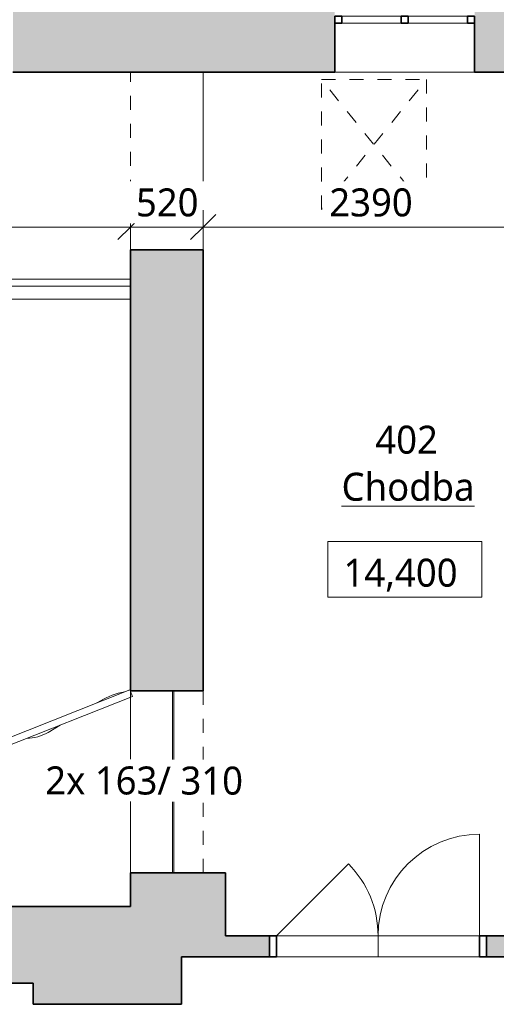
# Model space of a CAD drawing. Header units: metres. Extents: x -1.7 to 41.6, y -3.7 to 18.4.
# Tile 7 of 16: x 16.4 to 19.8, y 7.3 to 14.4. Entities that reach past the tile are written whole.
import ezdxf

# ---------------------------------------------------------------- set-up
doc = ezdxf.new("R2010")
doc.units = ezdxf.units.M
doc.linetypes.add('AV - Cerch_ 1 tecka 4mm', pattern=[0.006, 0.004, -0.001, 0, -0.001])
doc.linetypes.add('AV - Cerch_ 2 tecky 4mm', pattern=[0.008, 0.004, -0.0015, 0, -0.001, 0, -0.0015])
doc.layers.add('AV-KOTY', color=5, linetype='Continuous', lineweight=13, true_color=0x0000ff)
doc.layers.add('AV-MISTNOSTI', color=5, linetype='Continuous', lineweight=5, true_color=0x0000ff)
for name, color, linetype, lineweight in [('AV-KOTY-100', 7, 'Continuous', 5), ('AV-SRAFY', 7, 'Continuous', 35), ('AV-STAVBA', 7, 'Continuous', 18)]:
    doc.layers.add(name, color=color, linetype=linetype, lineweight=lineweight)
doc.styles.add('Trebuchet MS', font='trebuc.ttf', dxfattribs={"height": 0.2})
doc.styles.add('Trebuchet MS_B', font='trebuc.ttf', dxfattribs={"height": 0.2})
doc.dimstyles.new('2_mm_-_O_-_Blue_-_mm_-_zaokrouhlena', dxfattribs={"dimscale": 0.3048, "dimtxt": 0.20619, "dimasz": 0.590551, "dimexe": 0.393701, "dimexo": 0.0625, "dimgap": 0.065617, "dimtad": 1, "dimdec": 0, "dimlfac": 1000, "dimrnd": 10, "dimzin": 0, "dimdsep": 46, "dimtxsty": 'Trebuchet MS', "dimblk1": 'OBLIQUE', "dimblk2": 'OBLIQUE', "dimsah": 1, "dimcen": 0.09, "dimazin": 0, "dimtfac": 1, "dimtdec": 4, "dimtix": 1, "dimtmove": 0, "dimatfit": 3, "dimfxl": 0.984252, "dimfxlon": 1, "dimtvp": 1, "dimtfill": 1, "dimtolj": 1, "dimtzin": 0, "dimarcsym": 2})

# ---------------------------------------------------------------- blocks, each defined once
blk = doc.blocks.new('GM_Otvor_obdélníkový - 1300x2300-1008441-4NP')
at = {"layer": 'AV-STAVBA', "linetype": 'AV - Cerch_ 1 tecka 4mm', "lineweight": 13}
for p, q in [((-0.65, 0.26), (0.65, 0.26)), ((-0.65, -0.26), (0.65, -0.26)), ((-0.65, -0.26), (0.65, -0.26))]:
    blk.add_line(p, q, dxfattribs=at)
blk = doc.blocks.new('GM_Otvor_obdélníkový - 1300x2250-1010008-4NP')
at = {"layer": 'AV-STAVBA', "linetype": 'AV - Cerch_ 1 tecka 4mm', "lineweight": 13}
for p, q in [((-0.635, 0.26), (0.635, 0.26)), ((-0.635, -0.26), (0.635, -0.26)), ((-0.635, -0.26), (0.635, -0.26))]:
    blk.add_line(p, q, dxfattribs=at)
blk = doc.blocks.new('DO_2-L_Obl__členěné_22 - 1450x2050-1010445-4NP')
at = {"layer": 'AV-STAVBA'}
for p, q in [((0.725, 0.67), (0.725, -0.055)), ((-0.725, -0.055), (-0.2123, 0.4577)), ((-0.725, -0.055), (0.725, -0.055)), ((-0.725, -0.205), (-0.725, -0.055)), ((0, -0.055), (0, -0.205)), ((0.725, -0.205), (0.725, -0.055)), ((-0.775, -0.205), (-0.725, -0.205)), ((-0.725, -0.205), (0.725, -0.205)), ((0.725, -0.205), (0.775, -0.205))]:
    blk.add_line(p, q, dxfattribs=at)
at = {"layer": 'AV-STAVBA', "lineweight": 35}
for p, q in [((-0.725, -0.055), (-0.775, -0.055)), ((-0.775, -0.055), (-0.775, -0.205)), ((-0.725, -0.205), (-0.725, -0.055)), ((0.775, -0.055), (0.725, -0.055)), ((0.725, -0.055), (0.725, -0.205)), ((0.775, -0.205), (0.775, -0.055)), ((-0.775, -0.205), (-0.725, -0.205)), ((0.725, -0.205), (0.775, -0.205))]:
    blk.add_line(p, q, dxfattribs=at)
at = {"layer": 'AV-STAVBA', "linetype": 'AV - Cerch_ 1 tecka 4mm'}
for p, q in [((-0.725, -0.055), (0.725, -0.055)), ((-0.775, -0.205), (0.775, -0.205)), ((-0.725, -0.205), (0.725, -0.205))]:
    blk.add_line(p, q, dxfattribs=at)
at = {"layer": 'AV-STAVBA'}
for centre, start, end in [((0.725, -0.055), 90, 180), ((-0.725, -0.055), 360, 45)]:
    blk.add_arc(centre, 0.725, start, end, dxfattribs=at)
blk = doc.blocks.new('WI_2 - 1000x450-1316788-4NP')
at = {"layer": 'AV-STAVBA', "linetype": 'AV - Cerch_ 1 tecka 4mm', "lineweight": 13}
for p, q in [((1.63, 0.375), (0.63, 0.375)), ((1.63, -0.375), (0.63, -0.375))]:
    blk.add_line(p, q, dxfattribs=at)
at = {"layer": 'AV-STAVBA', "lineweight": 35}
for p, q in [((0.68, 0.025), (0.63, 0.025)), ((0.63, 0.025), (0.63, -0.025)), ((0.68, -0.025), (0.68, 0.025)), ((1.155, 0.025), (1.105, 0.025)), ((1.105, 0.025), (1.105, -0.025)), ((1.155, -0.025), (1.155, 0.025)), ((1.63, 0.025), (1.58, 0.025)), ((1.58, 0.025), (1.58, -0.025)), ((1.63, -0.025), (1.63, 0.025)), ((0.63, -0.025), (0.68, -0.025)), ((1.105, -0.025), (1.155, -0.025)), ((1.58, -0.025), (1.63, -0.025))]:
    blk.add_line(p, q, dxfattribs=at)
at = {"layer": 'AV-STAVBA'}
for p, q in [((0.63, -0.025), (0.63, 0.025)), ((0.63, 0.025), (1.63, 0.025)), ((0.68, 0.025), (1.105, 0.025)), ((0.68, -0.025), (0.68, 0.025)), ((1.155, 0.025), (1.58, 0.025)), ((1.58, -0.025), (1.58, 0.025)), ((1.63, -0.025), (1.63, 0.025)), ((0.63, -0.025), (1.63, -0.025)), ((1.105, -0.025), (0.68, -0.025)), ((1.58, -0.025), (1.155, -0.025))]:
    blk.add_line(p, q, dxfattribs=at)
blk = doc.blocks.new('Railing - Railing-1398164-4NP')
at = {"layer": 'AV-STAVBA'}
for p, q in [((16.2429, 9.2209), (17.1611, 9.5843)), ((17.1611, 9.5843), (17.1795, 9.5378)), ((16.2524, 9.1709), (17.1795, 9.5378)), ((12.5294, 9.2209), (16.2429, 9.2209)), ((12.5294, 9.1709), (16.2524, 9.1709))]:
    blk.add_line(p, q, dxfattribs=at)
blk = doc.blocks.new('Railing - Railing-1398326-4NP')
at = {"layer": 'AV-STAVBA'}
for p, q in [((17.1648, 12.5182), (15.2348, 12.5182)), ((15.2348, 12.4682), (15.2348, 12.5182)), ((15.2348, 12.4682), (17.1648, 12.4682)), ((15.0448, 12.3282), (15.0948, 12.3282)), ((15.0448, 12.3282), (15.0448, 12.2982)), ((15.0948, 12.2982), (15.0948, 12.3282))]:
    blk.add_line(p, q, dxfattribs=at)
for radius in [0.19, 0.14]:
    blk.add_arc((15.2348, 12.3282), radius, 90, 180, dxfattribs=at)
blk = doc.blocks.new('Spot Elevations - Vyskova kota v pudoryse-4918-4NP')
at = {"layer": 'AV-KOTY', "lineweight": 5}
for p, q in [((-0.0055, 0), (-0.0055, 0.004)), ((-0.0055, 0.004), (0.0055, 0.004)), ((0.0055, 0.004), (0.0055, 0)), ((0.0055, 0), (-0.0055, 0))]:
    blk.add_line(p, q, dxfattribs=at)
blk = doc.blocks.new('DIMBLOCK64-4NP')
at = {"layer": 'AV-KOTY-100', "color": 5, "true_color": 0x0000ff}
for p, q in [((11.2848, 12.8919), (11.2848, 13.1919)), ((11.2848, 12.8919), (11.3748, 12.9819)), ((17.1648, 12.8919), (17.1648, 13.0119)), ((17.1648, 12.8919), (17.2548, 12.9819)), ((11.2848, 12.8919), (11.1948, 12.8019)), ((11.2848, 12.8919), (17.1648, 12.8919)), ((11.2848, 12.8919), (11.2848, 12.7719)), ((17.1648, 12.8919), (17.0748, 12.8019)), ((17.1648, 12.8919), (17.1648, 12.5919))]:
    blk.add_line(p, q, dxfattribs=at)
at = {"layer": 'AV-KOTY-100', "color": 0, "insert": (13.9313, 13.1678), "char_height": 0.2, "width": 0.704541, "attachment_point": 1, "line_spacing_factor": 1.048425, "style": 'Trebuchet MS', "bg_fill": 3, "box_fill_scale": 1.25, "bg_fill_color": 256, "bg_fill_true_color": 13158600, "bg_fill_transparency": 0}
blk.add_mtext('5880', dxfattribs=at)
blk = doc.blocks.new('_Oblique')
at = {"color": 0, "linetype": 'ByBlock', "lineweight": -2}
blk.add_line((-0.5, -0.5), (0.5, 0.5), dxfattribs=at)
blk = doc.blocks.new('DIMBLOCK65-4NP')
at = {"layer": 'AV-KOTY-100', "color": 5, "true_color": 0x0000ff}
for p, q in [((17.1648, 12.8919), (17.1648, 13.0119)), ((17.1648, 12.8919), (17.2548, 12.9819)), ((17.6848, 12.8919), (17.6848, 13.0119)), ((17.6848, 12.8919), (17.7748, 12.9819)), ((17.1648, 12.8919), (17.0748, 12.8019)), ((17.1648, 12.8919), (17.6848, 12.8919)), ((17.1648, 12.8919), (17.1648, 12.5919)), ((17.6848, 12.8919), (17.5948, 12.8019)), ((17.6848, 12.8919), (17.6848, 12.5919))]:
    blk.add_line(p, q, dxfattribs=at)
at = {"layer": 'AV-KOTY-100', "color": 0, "insert": (17.2046, 13.1678), "char_height": 0.2, "width": 0.528406, "attachment_point": 1, "line_spacing_factor": 1.048425, "style": 'Trebuchet MS', "bg_fill": 3, "box_fill_scale": 1.25, "bg_fill_color": 256, "bg_fill_true_color": 13158600, "bg_fill_transparency": 0}
blk.add_mtext('520', dxfattribs=at)
blk = doc.blocks.new('DIMBLOCK66-4NP')
at = {"layer": 'AV-KOTY-100', "color": 5, "true_color": 0x0000ff}
for p, q in [((20.0748, 12.8919), (20.0748, 13.1919)), ((17.6848, 12.8919), (17.6848, 13.0119)), ((17.6848, 12.8919), (17.7748, 12.9819)), ((20.0748, 12.8919), (20.1648, 12.9819)), ((17.6848, 12.8919), (17.5948, 12.8019)), ((17.6848, 12.8919), (20.0748, 12.8919)), ((17.6848, 12.8919), (17.6848, 12.5919)), ((20.0748, 12.8919), (19.9848, 12.8019)), ((20.0748, 12.8919), (20.0748, 12.7719))]:
    blk.add_line(p, q, dxfattribs=at)
at = {"layer": 'AV-KOTY-100', "color": 0, "insert": (18.5862, 13.1678), "char_height": 0.2, "width": 0.704541, "attachment_point": 1, "line_spacing_factor": 1.048425, "style": 'Trebuchet MS', "bg_fill": 3, "box_fill_scale": 1.25, "bg_fill_color": 256, "bg_fill_true_color": 13158600, "bg_fill_transparency": 0}
blk.add_mtext('2390', dxfattribs=at)

msp = doc.modelspace()

# ---------------------------------------------------------------- hatches: boundary and pattern name
at = {"layer": 'AV-SRAFY'}
h = msp.add_hatch(color=256, dxfattribs=at)
h.paths.add_polyline_path([(20.0748, 13.9982), (20.0748, 14.4982), (19.9248, 14.4982), (19.9248, 14.7482), (19.6248, 14.7482), (19.6248, 13.9982)])
h.paths.add_polyline_path([(18.6248, 13.9982), (18.6248, 14.7482), (16.3248, 14.7482), (16.3248, 13.9982), (17.3044, 13.9982)])
h.paths.add_polyline_path([(15.3248, 13.9982), (15.3248, 14.7482), (13.1048, 14.7482), (13.1048, 13.9982)])
h.paths.add_polyline_path([(12.1048, 13.9982), (12.1048, 14.7482), (10.2848, 14.7482), (10.2848, 13.9982), (11.2848, 13.9982)])
h.paths.add_polyline_path([(9.1134, 13.9982), (9.2848, 13.9982), (9.2848, 14.7482), (7.0148, 14.7482), (7.0148, 13.9982), (8.5673, 13.9982)])
h.paths.add_polyline_path([(6.0148, 13.9982), (6.0148, 14.7482), (4.3648, 14.7482), (4.3648, 13.9982), (5.837, 13.9982)])
h.paths.add_polyline_path([(3.3648, 13.9982), (3.3648, 14.7482), (1.8448, 14.7482), (1.8448, 13.9982)])
h.paths.add_polyline_path([(0.3848, 13.9982), (0.8448, 13.9982), (0.8448, 14.7482), (0.3848, 14.7482), (0.3848, 14.3482)])
msp.add_hatch(color=256, dxfattribs=at).paths.add_polyline_path([(17.6848, 9.5782), (17.6848, 12.7282), (17.1648, 12.7282), (17.1648, 9.5782), (17.3044, 9.5782)])
at = {"layer": 'AV-SRAFY', "lineweight": 18}
for points in [[(17.5298, 7.8282), (17.8448, 7.8282), (17.8448, 8.2782), (17.1648, 8.2782), (17.1648, 8.0382), (17.5298, 8.0382)], [(14.4375, 7.4882), (15.4735, 7.4882), (15.4735, 7.6632), (16.1235, 7.6632), (16.1235, 7.4882), (16.4698, 7.4882), (16.4698, 8.0382), (11.2848, 8.0382), (11.2848, 7.6182), (11.1098, 7.6182), (11.1098, 7.4882), (14.301, 7.4882)], [(16.4698, 7.3382), (17.5298, 7.3382), (17.5298, 8.0382), (16.4698, 8.0382), (16.4698, 7.4882)]]:
    msp.add_hatch(color=256, dxfattribs=at).paths.add_polyline_path(points)
h = msp.add_hatch(color=256, dxfattribs=at)
h.paths.add_polyline_path([(39.1848, 7.6782), (39.1848, 7.8282), (35.5874, 7.8282), (35.5874, 7.6782), (39.147, 7.6782)])
h.paths.add_polyline_path([(34.4848, 7.6782), (34.6874, 7.6782), (34.6874, 7.8282), (32.8848, 7.8282), (32.8848, 7.6782), (34.1848, 7.6782)])
h.paths.add_polyline_path([(31.9848, 7.6782), (31.9848, 7.8282), (27.1748, 7.8282), (27.1748, 7.6782), (30.4099, 7.6782)])
h.paths.add_polyline_path([(26.0414, 7.6782), (26.2748, 7.6782), (26.2748, 7.8282), (24.3048, 7.8282), (24.3048, 7.6782)])
h.paths.add_polyline_path([(17.5298, 7.6782), (18.1598, 7.6782), (18.1598, 7.8282), (17.5298, 7.8282)])
h.paths.add_polyline_path([(23.4048, 7.6782), (23.4048, 7.8282), (19.7098, 7.8282), (19.7098, 7.6782), (21.6729, 7.6782)])

# ---------------------------------------------------------------- linework, layer by layer
at = {"layer": 'AV-KOTY'}
for p, q in [((17.4748, 8.9282), (17.2948, 8.9764)), ((17.1648, 8.9282), (17.4648, 8.9282)), ((17.4748, 8.9282), (17.2948, 8.88))]:
    msp.add_line(p, q, dxfattribs=at)
msp.add_circle((17.1648, 8.9282), 0.075, dxfattribs=at)
at = {"layer": 'AV-STAVBA', "lineweight": 35}
for p, q in [((18.6248, 13.9982), (18.6248, 14.3482)), ((19.6248, 13.9982), (19.6248, 14.3482)), ((16.3248, 13.9982), (18.6248, 13.9982)), ((20.0748, 13.9982), (19.6248, 13.9982)), ((17.1648, 12.7282), (17.1648, 9.5782)), ((17.1648, 12.7282), (17.6848, 12.7282)), ((17.6848, 9.5782), (17.6848, 12.7282)), ((17.1648, 9.5782), (17.6848, 9.5782)), ((17.1648, 8.2782), (17.1648, 8.0382)), ((17.8448, 8.2782), (17.1648, 8.2782)), ((17.8448, 7.8282), (17.8448, 8.2782)), ((17.1648, 8.0382), (11.2848, 8.0382)), ((18.1598, 7.8282), (17.8448, 7.8282)), ((18.1598, 7.6782), (18.1598, 7.8282)), ((20.0748, 7.8282), (19.7098, 7.8282)), ((19.7098, 7.8282), (19.7098, 7.6782)), ((17.5298, 7.3382), (17.5298, 7.6782)), ((17.5298, 7.6782), (18.1598, 7.6782)), ((19.7098, 7.6782), (23.4048, 7.6782)), ((16.1235, 7.4882), (16.4698, 7.4882)), ((16.4698, 7.4882), (16.4698, 7.3382)), ((16.4698, 7.3382), (17.5298, 7.3382))]:
    msp.add_line(p, q, dxfattribs=at)
at = {"layer": 'AV-STAVBA'}
for p, q in [((17.6848, 12.7282), (17.6848, 13.9982)), ((19.6248, 13.9982), (18.6248, 13.9982)), ((15.1043, 12.3759), (17.1648, 12.3759)), ((17.1648, 9.5782), (17.1648, 9.575)), ((17.4648, 9.5782), (17.4648, 8.2782)), ((17.4748, 9.5782), (17.4748, 8.2782)), ((17.4748, 9.5782), (17.4748, 8.2782)), ((16.9518, 9.5068), (16.9258, 9.4911)), ((17.1648, 9.532), (17.1648, 8.2782)), ((16.6636, 9.3336), (16.5761, 9.2811)), ((18.2098, 7.8282), (19.6598, 7.8282)), ((19.6598, 7.6782), (18.2098, 7.6782))]:
    msp.add_line(p, q, dxfattribs=at)
at = {"layer": 'AV-STAVBA', "linetype": 'AV - Cerch_ 1 tecka 4mm', "lineweight": 13}
for p, q in [((18.5298, 13.9462), (19.2798, 13.9462)), ((18.5298, 13.0162), (18.5298, 13.9462)), ((19.2798, 13.0162), (18.5298, 13.9462)), ((18.5298, 13.0162), (19.2798, 13.9462)), ((19.2798, 13.9462), (19.2798, 13.0162)), ((19.2798, 13.0162), (18.5298, 13.0162))]:
    msp.add_line(p, q, dxfattribs=at)
at = {"layer": 'AV-STAVBA', "linetype": 'AV - Cerch_ 2 tecky 4mm'}
for p, q in [((17.1648, 9.5782), (17.1648, 9.575)), ((17.1648, 9.532), (17.1648, 8.2782))]:
    msp.add_line(p, q, dxfattribs=at)
at = {"layer": 'AV-STAVBA'}
for centre, radius, start, end in [((17.2093, 9.0782), 0.5, 99.92732, 121), ((16.4216, 9.5382), 0.3, 270.2215, 301)]:
    msp.add_arc(centre, radius, start, end, dxfattribs=at)

# ---------------------------------------------------------------- block references
at = {"layer": 'AV-KOTY', "lineweight": 5, "xscale": 99.99999999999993, "yscale": 99.99999999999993, "zscale": 99.99999999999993}
msp.add_blockref('Spot Elevations - Vyskova kota v pudoryse-4918-4NP', (19.1254, 10.2461), dxfattribs=at)
at = {"layer": 'AV-STAVBA', "linetype": 'AV - Cerch_ 1 tecka 4mm', "lineweight": 13}
msp.add_blockref('WI_2 - 1000x450-1316788-4NP', (17.9948, 14.3732), dxfattribs=at)
at = {"layer": 'AV-STAVBA', "rotation": 89.99999999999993}
for name, p in [('GM_Otvor_obdélníkový - 1300x2250-1010008-4NP', (17.4248, 13.3632)), ('GM_Otvor_obdélníkový - 1300x2300-1008441-4NP', (17.4248, 8.9282))]:
    msp.add_blockref(name, p, dxfattribs=at)
at = {"layer": 'AV-STAVBA'}
for name, p in [('Railing - Railing-1398326-4NP', (0, 0)), ('Railing - Railing-1398164-4NP', (0, 0)), ('DO_2-L_Obl__členěné_22 - 1450x2050-1010445-4NP', (18.9348, 7.8832))]:
    msp.add_blockref(name, p, dxfattribs=at)

# ---------------------------------------------------------------- texts
at = {"layer": 'AV-KOTY', "lineweight": 5, "insert": (18.6879, 10.522), "char_height": 0.2, "width": 1.002048, "attachment_point": 1, "line_spacing_factor": 1.048425, "style": 'Trebuchet MS'}
msp.add_mtext('14,400', dxfattribs=at)
at = {"layer": 'AV-MISTNOSTI', "char_height": 0.2, "attachment_point": 1, "style": 'Trebuchet MS_B'}
for s, insert, width in [('402', (18.9153, 11.4725), 0.601266), ('\\LChodba', (18.6738, 11.1362), 1.186497)]:
    msp.add_mtext(s, dxfattribs=dict(at, insert=insert, width=width))

# ---------------------------------------------------------------- next in the draw order: texts
at = {"layer": 'AV-KOTY', "lineweight": 5, "insert": (16.5565, 9.0382), "char_height": 0.2, "width": 1.859915, "attachment_point": 1, "rotation": 359.9257, "style": 'Trebuchet MS', "bg_fill": 3, "box_fill_scale": 1.25, "bg_fill_color": 256, "bg_fill_true_color": 13158600, "bg_fill_transparency": 0}
msp.add_mtext('2x 163/ 310', dxfattribs=at)

# ---------------------------------------------------------------- next in the draw order: dimensions: what is measured, and where the dimension line sits
at = {"layer": 'AV-KOTY', "lineweight": 5}
dim = msp.add_linear_dim(base=(17.1648, 12.8919), p1=(11.2848, 13.1919), p2=(17.1648, 12.5919), dimstyle='2_mm_-_O_-_Blue_-_mm_-_zaokrouhlena', override={"dimpost": '<>', "dimfxl": 5.910533}, dxfattribs=at)
dim.commit()
dim.dimension.update_dxf_attribs({"geometry": 'DIMBLOCK64-4NP', "text_midpoint": (14.2248, 13.0136)})

# ---------------------------------------------------------------- next in the draw order: dimensions: what is measured, and where the dimension line sits
dim = msp.add_linear_dim(base=(17.6848, 12.8919), p1=(17.1648, 12.5919), p2=(17.6848, 12.5919), dimstyle='2_mm_-_O_-_Blue_-_mm_-_zaokrouhlena', override={"dimpost": '<>', "dimfxl": 0.52}, dxfattribs=at)
dim.commit()
dim.dimension.update_dxf_attribs({"geometry": 'DIMBLOCK65-4NP', "text_midpoint": (17.4248, 13.0136)})

# ---------------------------------------------------------------- next in the draw order: dimensions: what is measured, and where the dimension line sits
dim = msp.add_linear_dim(base=(20.0748, 12.8919), p1=(17.6848, 12.5919), p2=(20.0748, 13.1919), dimstyle='2_mm_-_O_-_Blue_-_mm_-_zaokrouhlena', override={"dimpost": '<>', "dimfxl": 2.464121}, dxfattribs=at)
dim.commit()
dim.dimension.update_dxf_attribs({"geometry": 'DIMBLOCK66-4NP', "text_midpoint": (18.8798, 13.014)})

doc.saveas('drawing.dxf')
